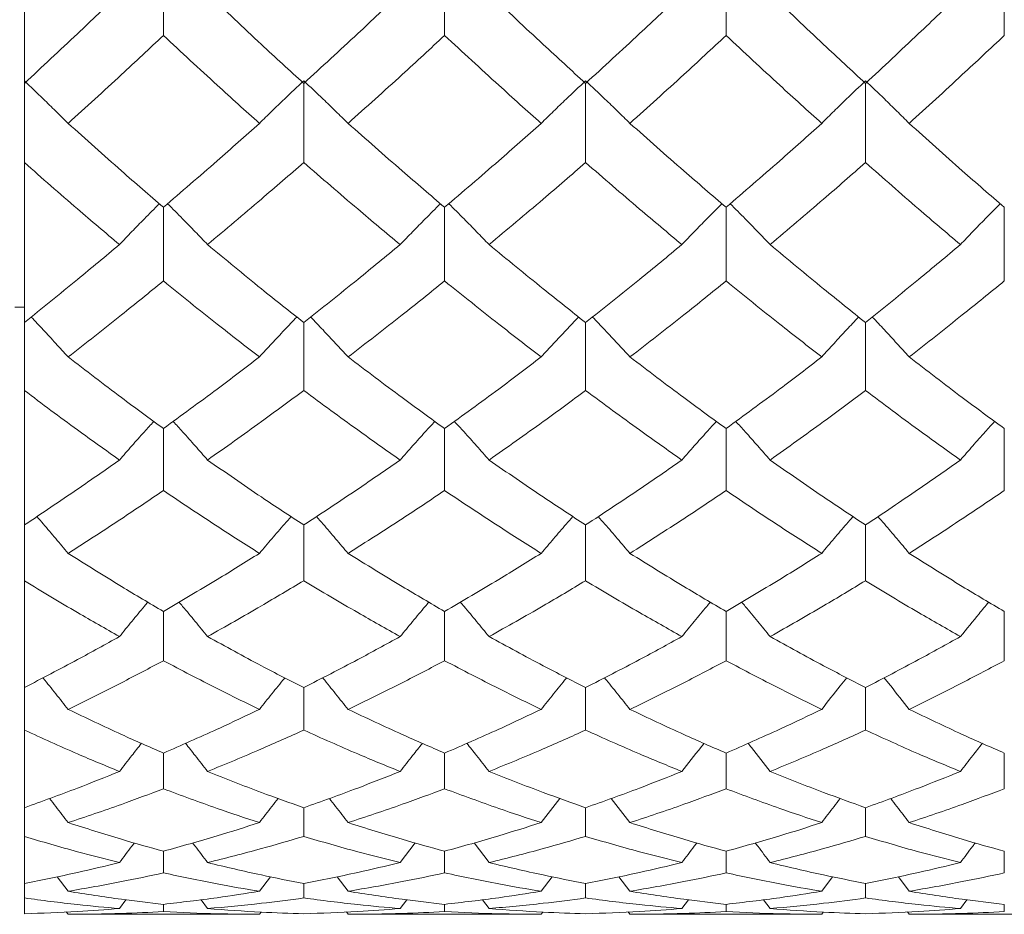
# Model space of a CAD drawing. Header units: inches. Extents: x 1 to 19.9, y 2.6 to 16.1.
# Tile 58 of 70: x 18.296 to 18.549, y 8.812 to 9.042. Entities that reach past the tile are written whole.
import ezdxf

# ---------------------------------------------------------------- set-up
doc = ezdxf.new("R2010")
doc.units = ezdxf.units.IN
doc.header["$MEASUREMENT"] = 0

msp = doc.modelspace()

# ---------------------------------------------------------------- linework, layer by layer
at = {"color": 7, "linetype": 'Continuous', "lineweight": 15}
for p, q in [((18.29716, 9.07266), (18.29716, 9.02562)), ((18.3329, 9.05893), (18.3329, 9.03794)), ((18.40513, 9.05893), (18.40513, 9.03794)), ((18.47744, 9.05893), (18.47744, 9.03794)), ((18.54893, 9.05893), (18.54893, 9.03794)), ((18.29716, 9.02562), (18.29716, 9.00529)), ((18.36894, 9.02562), (18.36894, 9.00529)), ((18.44135, 9.02562), (18.44135, 9.00529)), ((18.51326, 9.02562), (18.51326, 9.00529)), ((18.29716, 9.00529), (18.29716, 8.96416)), ((18.3329, 8.99377), (18.3329, 8.97484)), ((18.40513, 8.99377), (18.40513, 8.97484)), ((18.47744, 8.99377), (18.47744, 8.97484)), ((18.54893, 8.99377), (18.54893, 8.97484)), ((18.29475, 8.96808), (18.29716, 8.96808)), ((18.29716, 8.96416), (18.29716, 8.9467)), ((18.36894, 8.96416), (18.36894, 8.9467)), ((18.44135, 8.96416), (18.44135, 8.9467)), ((18.51326, 8.96416), (18.51326, 8.9467)), ((18.29716, 8.9467), (18.29716, 8.91213)), ((18.3329, 8.93691), (18.3329, 8.92099)), ((18.40513, 8.93691), (18.40513, 8.92099)), ((18.47744, 8.93691), (18.47744, 8.92099)), ((18.54893, 8.93691), (18.54893, 8.92099)), ((18.29716, 8.91213), (18.29716, 8.89782)), ((18.36894, 8.91213), (18.36894, 8.89782)), ((18.44135, 8.91213), (18.44135, 8.89782)), ((18.51326, 8.91213), (18.51326, 8.89782)), ((18.29716, 8.89782), (18.29716, 8.87035)), ((18.3329, 8.88991), (18.3329, 8.87726)), ((18.40513, 8.88991), (18.40513, 8.87726)), ((18.47744, 8.88991), (18.47744, 8.87726)), ((18.54893, 8.87726), (18.54893, 8.88991)), ((18.29716, 8.87035), (18.29716, 8.85941)), ((18.36894, 8.87035), (18.36894, 8.85941)), ((18.44135, 8.87035), (18.44135, 8.85941)), ((18.51326, 8.85941), (18.51326, 8.87035)), ((18.29716, 8.85941), (18.29716, 8.83947)), ((18.3329, 8.85351), (18.3329, 8.84433)), ((18.40513, 8.85351), (18.40513, 8.84433)), ((18.47744, 8.84433), (18.47744, 8.85351)), ((18.54893, 8.85351), (18.54893, 8.84433)), ((18.43474, 8.84186), (18.42994, 8.83564)), ((18.44794, 8.84187), (18.45275, 8.83564)), ((18.29716, 8.83947), (18.29716, 8.83209)), ((18.36894, 8.83947), (18.36894, 8.83209)), ((18.44135, 8.83209), (18.44135, 8.83947)), ((18.51326, 8.83947), (18.51326, 8.83209)), ((18.29716, 8.83209), (18.29716, 8.82)), ((18.39757, 8.83041), (18.39371, 8.82536)), ((18.41269, 8.83043), (18.41655, 8.82536)), ((18.3329, 8.82829), (18.3329, 8.82272)), ((18.40513, 8.82272), (18.40513, 8.82829)), ((18.47744, 8.82829), (18.47744, 8.82272)), ((18.54893, 8.82829), (18.54893, 8.82272)), ((18.30839, 8.81799), (18.30561, 8.82175)), ((18.36036, 8.82172), (18.35755, 8.81799)), ((18.3775, 8.82175), (18.38033, 8.81799)), ((18.42994, 8.81799), (18.43275, 8.82173)), ((18.45275, 8.81799), (18.44993, 8.82175)), ((18.50201, 8.81799), (18.50478, 8.82172)), ((18.52448, 8.81799), (18.52171, 8.82175)), ((18.29716, 8.82), (18.29716, 8.81627)), ((18.36894, 8.81627), (18.36894, 8.82)), ((18.44135, 8.82), (18.44135, 8.81627)), ((18.51326, 8.82), (18.51326, 8.81627)), ((18.29716, 8.81627), (18.29716, 8.81222)), ((18.32326, 8.8158), (18.32159, 8.81355)), ((18.3329, 8.81277), (18.3329, 8.81463)), ((18.34254, 8.81583), (18.34423, 8.81355)), ((18.39371, 8.81355), (18.39539, 8.8158)), ((18.40513, 8.81463), (18.40513, 8.81277)), ((18.41655, 8.81355), (18.41486, 8.81583)), ((18.46609, 8.81355), (18.46775, 8.8158)), ((18.47744, 8.81463), (18.47744, 8.81277)), ((18.48877, 8.81355), (18.48709, 8.81583)), ((18.53765, 8.81355), (18.53931, 8.8158)), ((18.54893, 8.81463), (18.54893, 8.81277)), ((18.30839, 8.81207), (18.30794, 8.81268)), ((18.30839, 8.81207), (18.35755, 8.81207)), ((18.35755, 8.81207), (18.35797, 8.81264)), ((18.38033, 8.81207), (18.37989, 8.81268)), ((18.38033, 8.81207), (18.42994, 8.81207)), ((18.42994, 8.81207), (18.43036, 8.81264)), ((18.45275, 8.81207), (18.4523, 8.81268)), ((18.45275, 8.81207), (18.50201, 8.81207)), ((18.50201, 8.81207), (18.50243, 8.81264)), ((18.52448, 8.81207), (18.52404, 8.81268)), ((18.52448, 8.81207), (18.57354, 8.81207))]:
    msp.add_line(p, q, dxfattribs=at)
for points, knots in [([(18.29716, 9.02562), (18.30171, 9.02986), (18.30984, 9.03743), (18.318, 9.04523), (18.32159, 9.04866)], [0, 0, 0, 0, 0.559197, 1, 1, 1, 1]), ([(18.34423, 9.04866), (18.34883, 9.0443), (18.35706, 9.0365), (18.3653, 9.02895), (18.36894, 9.02562)], [0, 0, 0, 0, 0.559577, 1, 1, 1, 1]), ([(18.36894, 9.02562), (18.37356, 9.02986), (18.38181, 9.03742), (18.39008, 9.04523), (18.39371, 9.04866)], [0, 0, 0, 0, 0.559775, 1, 1, 1, 1]), ([(18.41655, 9.04866), (18.42119, 9.0443), (18.42945, 9.0365), (18.43772, 9.02895), (18.44135, 9.02562)], [0, 0, 0, 0, 0.560157, 1, 1, 1, 1]), ([(18.44135, 9.02562), (18.44597, 9.02986), (18.45423, 9.03742), (18.46246, 9.04523), (18.46609, 9.04866)], [0, 0, 0, 0, 0.560356, 1, 1, 1, 1]), ([(18.48877, 9.04866), (18.49335, 9.0443), (18.50153, 9.03651), (18.50968, 9.02894), (18.51326, 9.02562)], [0, 0, 0, 0, 0.560736, 1, 1, 1, 1]), ([(18.51326, 9.02562), (18.51781, 9.02986), (18.52593, 9.03743), (18.53407, 9.04523), (18.53765, 9.04866)], [0, 0, 0, 0, 0.559555, 1, 1, 1, 1]), ([(18.30839, 9.01535), (18.31295, 9.0195), (18.32111, 9.02691), (18.32929, 9.03457), (18.3329, 9.03794)], [0, 0, 0, 0, 0.559287, 1, 1, 1, 1]), ([(18.3329, 9.03794), (18.33749, 9.03366), (18.3457, 9.026), (18.35393, 9.01861), (18.35755, 9.01535)], [0, 0, 0, 0, 0.5594855, 1, 1, 1, 1]), ([(18.38033, 9.01535), (18.38496, 9.0195), (18.39323, 9.02691), (18.40149, 9.03457), (18.40513, 9.03794)], [0, 0, 0, 0, 0.559867, 1, 1, 1, 1]), ([(18.40513, 9.03794), (18.40977, 9.03365), (18.41804, 9.02601), (18.4263, 9.0186), (18.42994, 9.01535)], [0, 0, 0, 0, 0.560066, 1, 1, 1, 1]), ([(18.45275, 9.01535), (18.45736, 9.0195), (18.4656, 9.02691), (18.47383, 9.03457), (18.47744, 9.03794)], [0, 0, 0, 0, 0.560447, 1, 1, 1, 1]), ([(18.47744, 9.03794), (18.48204, 9.03365), (18.49024, 9.02601), (18.49842, 9.0186), (18.50201, 9.01535)], [0, 0, 0, 0, 0.560645, 1, 1, 1, 1]), ([(18.52448, 9.01535), (18.52903, 9.0195), (18.53717, 9.02692), (18.54533, 9.03457), (18.54893, 9.03794)], [0, 0, 0, 0, 0.559215, 1, 1, 1, 1]), ([(18.30839, 9.01535), (18.30733, 9.0164), (18.30523, 9.0185), (18.30149, 9.02215), (18.29879, 9.02473), (18.29716, 9.02628)], [0, 0, 0, 0, 0.2858, 0.571601, 1, 1, 1, 1]), ([(18.35755, 9.01535), (18.35861, 9.01639), (18.36074, 9.01849), (18.36452, 9.02214), (18.36727, 9.02472), (18.36894, 9.02628)], [0, 0, 0, 0, 0.28433, 0.56866, 1, 1, 1, 1]), ([(18.38033, 9.01535), (18.37927, 9.01639), (18.37714, 9.01848), (18.37336, 9.02213), (18.3706, 9.02472), (18.36894, 9.02628)], [0, 0, 0, 0, 0.284185, 0.56837, 1, 1, 1, 1]), ([(18.42994, 9.01535), (18.431, 9.01639), (18.43313, 9.01848), (18.43692, 9.02213), (18.43968, 9.02472), (18.44135, 9.02628)], [0, 0, 0, 0, 0.284098, 0.568196, 1, 1, 1, 1]), ([(18.45275, 9.01535), (18.45168, 9.01639), (18.44956, 9.01848), (18.44577, 9.02214), (18.44301, 9.02472), (18.44135, 9.02628)], [0, 0, 0, 0, 0.2842111, 0.5684222, 1, 1, 1, 1]), ([(18.50201, 9.01535), (18.50307, 9.0164), (18.50518, 9.0185), (18.50892, 9.02215), (18.51163, 9.02473), (18.51326, 9.02628)], [0, 0, 0, 0, 0.285509, 0.571018, 1, 1, 1, 1]), ([(18.52448, 9.01535), (18.52343, 9.0164), (18.52133, 9.0185), (18.5176, 9.02215), (18.51489, 9.02474), (18.51326, 9.02628)], [0, 0, 0, 0, 0.2858615, 0.5717236, 1, 1, 1, 1]), ([(18.30839, 9.01535), (18.31295, 9.01125), (18.32111, 9.00393), (18.32929, 8.99688), (18.3329, 8.99377)], [0, 0, 0, 0, 0.559287, 1, 1, 1, 1]), ([(18.3329, 8.99377), (18.33749, 8.99773), (18.3457, 9.0048), (18.35393, 9.01212), (18.35755, 9.01535)], [0, 0, 0, 0, 0.559485, 1, 1, 1, 1]), ([(18.38033, 9.01535), (18.38496, 9.01125), (18.39323, 9.00393), (18.40149, 8.99688), (18.40513, 8.99377)], [0, 0, 0, 0, 0.559867, 1, 1, 1, 1]), ([(18.40513, 8.99377), (18.40977, 8.99773), (18.41804, 9.0048), (18.4263, 9.01213), (18.42994, 9.01535)], [0, 0, 0, 0, 0.560066, 1, 1, 1, 1]), ([(18.45275, 9.01535), (18.45736, 9.01125), (18.4656, 9.00394), (18.47383, 8.99688), (18.47744, 8.99377)], [0, 0, 0, 0, 0.560447, 1, 1, 1, 1]), ([(18.47744, 8.99377), (18.48204, 8.99773), (18.49024, 9.00479), (18.49842, 9.01213), (18.50201, 9.01535)], [0, 0, 0, 0, 0.560645, 1, 1, 1, 1]), ([(18.52448, 9.01535), (18.52903, 9.01125), (18.53717, 9.00393), (18.54533, 8.99688), (18.54893, 8.99377)], [0, 0, 0, 0, 0.559215, 1, 1, 1, 1]), ([(18.29716, 9.00529), (18.30171, 9.00128), (18.30984, 8.99412), (18.318, 8.98723), (18.32159, 8.98419)], [0, 0, 0, 0, 0.559197, 1, 1, 1, 1]), ([(18.34423, 8.98419), (18.34883, 8.98806), (18.35706, 8.99497), (18.3653, 9.00213), (18.36894, 9.00529)], [0, 0, 0, 0, 0.559577, 1, 1, 1, 1]), ([(18.36894, 9.00529), (18.37356, 9.00128), (18.38181, 8.99412), (18.39008, 8.98722), (18.39371, 8.98419)], [0, 0, 0, 0, 0.559775, 1, 1, 1, 1]), ([(18.41655, 8.98419), (18.42119, 8.98806), (18.42945, 8.99496), (18.43772, 9.00213), (18.44135, 9.00529)], [0, 0, 0, 0, 0.560157, 1, 1, 1, 1]), ([(18.44135, 9.00529), (18.44597, 9.00128), (18.45423, 8.99412), (18.46246, 8.98722), (18.46609, 8.98419)], [0, 0, 0, 0, 0.560356, 1, 1, 1, 1]), ([(18.48877, 8.98419), (18.49335, 8.98806), (18.50153, 8.99496), (18.50968, 9.00214), (18.51326, 9.00529)], [0, 0, 0, 0, 0.560736, 1, 1, 1, 1]), ([(18.51326, 9.00529), (18.51781, 9.00128), (18.52593, 8.99412), (18.53407, 8.98723), (18.53765, 8.98419)], [0, 0, 0, 0, 0.559555, 1, 1, 1, 1]), ([(18.32159, 8.98419), (18.32265, 8.9853), (18.32476, 8.98752), (18.32817, 8.99102), (18.33055, 8.9934), (18.33184, 8.99469)], [0, 0, 0, 0, 0.3140841, 0.6281683, 1, 1, 1, 1]), ([(18.34423, 8.98419), (18.34317, 8.9853), (18.34105, 8.98751), (18.33763, 8.99101), (18.33525, 8.99339), (18.33395, 8.99469)], [0, 0, 0, 0, 0.3137476, 0.6274952, 1, 1, 1, 1]), ([(18.39371, 8.98419), (18.39478, 8.98529), (18.39691, 8.9875), (18.40035, 8.99101), (18.40276, 8.99339), (18.40407, 8.99469)], [0, 0, 0, 0, 0.312928, 0.625855, 1, 1, 1, 1]), ([(18.41655, 8.98419), (18.41549, 8.98529), (18.41336, 8.9875), (18.40992, 8.99101), (18.40751, 8.99339), (18.4062, 8.99469)], [0, 0, 0, 0, 0.312867, 0.625733, 1, 1, 1, 1]), ([(18.46609, 8.98419), (18.46715, 8.9853), (18.46927, 8.98751), (18.47269, 8.99101), (18.47508, 8.99339), (18.47638, 8.99469)], [0, 0, 0, 0, 0.313578, 0.627156, 1, 1, 1, 1]), ([(18.48877, 8.98419), (18.48771, 8.9853), (18.48559, 8.98751), (18.48218, 8.99102), (18.47979, 8.9934), (18.4785, 8.99469)], [0, 0, 0, 0, 0.3137926, 0.6275854, 1, 1, 1, 1]), ([(18.53765, 8.98419), (18.53871, 8.9853), (18.54082, 8.98752), (18.54422, 8.99102), (18.54659, 8.9934), (18.54788, 8.99469)], [0, 0, 0, 0, 0.314355, 0.628711, 1, 1, 1, 1]), ([(18.29716, 8.96416), (18.30171, 8.96783), (18.30984, 8.97438), (18.318, 8.98119), (18.32159, 8.98419)], [0, 0, 0, 0, 0.559197, 1, 1, 1, 1]), ([(18.34423, 8.98419), (18.34883, 8.98038), (18.35706, 8.97357), (18.3653, 8.96704), (18.36894, 8.96416)], [0, 0, 0, 0, 0.559577, 1, 1, 1, 1]), ([(18.36894, 8.96416), (18.37356, 8.96783), (18.38181, 8.97437), (18.39008, 8.98119), (18.39371, 8.98419)], [0, 0, 0, 0, 0.559775, 1, 1, 1, 1]), ([(18.41655, 8.98419), (18.42119, 8.98038), (18.42945, 8.97357), (18.43772, 8.96704), (18.44135, 8.96416)], [0, 0, 0, 0, 0.560157, 1, 1, 1, 1]), ([(18.44135, 8.96416), (18.44597, 8.96783), (18.45423, 8.97437), (18.46246, 8.98119), (18.46609, 8.98419)], [0, 0, 0, 0, 0.560356, 1, 1, 1, 1]), ([(18.48877, 8.98419), (18.49335, 8.98038), (18.50153, 8.97358), (18.50968, 8.96703), (18.51326, 8.96416)], [0, 0, 0, 0, 0.560736, 1, 1, 1, 1]), ([(18.51326, 8.96416), (18.51781, 8.96783), (18.52593, 8.97438), (18.53407, 8.98119), (18.53765, 8.98419)], [0, 0, 0, 0, 0.559555, 1, 1, 1, 1]), ([(18.30839, 8.95531), (18.31295, 8.95888), (18.32111, 8.96526), (18.32929, 8.97191), (18.3329, 8.97484)], [0, 0, 0, 0, 0.559287, 1, 1, 1, 1]), ([(18.3329, 8.97484), (18.33749, 8.97112), (18.3457, 8.96447), (18.35393, 8.95811), (18.35755, 8.95531)], [0, 0, 0, 0, 0.559485, 1, 1, 1, 1]), ([(18.38033, 8.95531), (18.38496, 8.95888), (18.39323, 8.96526), (18.40149, 8.97191), (18.40513, 8.97484)], [0, 0, 0, 0, 0.559867, 1, 1, 1, 1]), ([(18.40513, 8.97484), (18.40977, 8.97112), (18.41804, 8.96448), (18.4263, 8.95811), (18.42994, 8.95531)], [0, 0, 0, 0, 0.560066, 1, 1, 1, 1]), ([(18.45275, 8.95531), (18.45736, 8.95888), (18.4656, 8.96525), (18.47383, 8.97191), (18.47744, 8.97484)], [0, 0, 0, 0, 0.560447, 1, 1, 1, 1]), ([(18.47744, 8.97484), (18.48204, 8.97112), (18.49024, 8.96448), (18.49842, 8.95811), (18.50201, 8.95531)], [0, 0, 0, 0, 0.560645, 1, 1, 1, 1]), ([(18.52448, 8.95531), (18.52903, 8.95888), (18.53717, 8.96526), (18.54533, 8.97191), (18.54893, 8.97484)], [0, 0, 0, 0, 0.559215, 1, 1, 1, 1]), ([(18.30839, 8.95531), (18.30733, 8.95648), (18.30522, 8.95881), (18.30207, 8.96224), (18.29995, 8.96448), (18.29891, 8.96558)], [0, 0, 0, 0, 0.3380369, 0.6760739, 1, 1, 1, 1]), ([(18.35755, 8.95531), (18.35861, 8.95647), (18.36074, 8.95879), (18.36393, 8.96222), (18.36609, 8.96447), (18.36715, 8.96558)], [0, 0, 0, 0, 0.336377, 0.672754, 1, 1, 1, 1]), ([(18.38033, 8.95531), (18.37927, 8.95647), (18.37714, 8.95879), (18.37394, 8.96222), (18.37178, 8.96447), (18.37072, 8.96558)], [0, 0, 0, 0, 0.336123, 0.672246, 1, 1, 1, 1]), ([(18.42994, 8.95531), (18.431, 8.95647), (18.43313, 8.95879), (18.43634, 8.96222), (18.4385, 8.96447), (18.43957, 8.96558)], [0, 0, 0, 0, 0.336105, 0.672211, 1, 1, 1, 1]), ([(18.45275, 8.95531), (18.45168, 8.95647), (18.44956, 8.95879), (18.44636, 8.96222), (18.4442, 8.96447), (18.44313, 8.96558)], [0, 0, 0, 0, 0.336144, 0.672288, 1, 1, 1, 1]), ([(18.50201, 8.95531), (18.50307, 8.95648), (18.50518, 8.95881), (18.50834, 8.96223), (18.51046, 8.96448), (18.51151, 8.96558)], [0, 0, 0, 0, 0.33777, 0.675539, 1, 1, 1, 1]), ([(18.52448, 8.95531), (18.52343, 8.95648), (18.52133, 8.95881), (18.51818, 8.96224), (18.51606, 8.96449), (18.51502, 8.96558)], [0, 0, 0, 0, 0.3380892, 0.6761792, 1, 1, 1, 1]), ([(18.30839, 8.95531), (18.31295, 8.9518), (18.32111, 8.94553), (18.32929, 8.93955), (18.3329, 8.93691)], [0, 0, 0, 0, 0.559287, 1, 1, 1, 1]), ([(18.3329, 8.93691), (18.33749, 8.94027), (18.3457, 8.94627), (18.35393, 8.95255), (18.35755, 8.95531)], [0, 0, 0, 0, 0.559485, 1, 1, 1, 1]), ([(18.38033, 8.95531), (18.38496, 8.9518), (18.39323, 8.94553), (18.40149, 8.93955), (18.40513, 8.93691)], [0, 0, 0, 0, 0.559867, 1, 1, 1, 1]), ([(18.40513, 8.93691), (18.40977, 8.94027), (18.41804, 8.94627), (18.4263, 8.95255), (18.42994, 8.95531)], [0, 0, 0, 0, 0.560066, 1, 1, 1, 1]), ([(18.45275, 8.95531), (18.45736, 8.9518), (18.4656, 8.94553), (18.47383, 8.93954), (18.47744, 8.93691)], [0, 0, 0, 0, 0.560447, 1, 1, 1, 1]), ([(18.47744, 8.93691), (18.48204, 8.94027), (18.49024, 8.94626), (18.49842, 8.95255), (18.50201, 8.95531)], [0, 0, 0, 0, 0.560645, 1, 1, 1, 1]), ([(18.52448, 8.95531), (18.52903, 8.9518), (18.53717, 8.94553), (18.54533, 8.93955), (18.54893, 8.93691)], [0, 0, 0, 0, 0.559215, 1, 1, 1, 1]), ([(18.29716, 8.9467), (18.30171, 8.94329), (18.30984, 8.93719), (18.318, 8.93139), (18.32159, 8.92883)], [0, 0, 0, 0, 0.559197, 1, 1, 1, 1]), ([(18.34423, 8.92883), (18.34883, 8.93209), (18.35706, 8.93791), (18.3653, 8.94401), (18.36894, 8.9467)], [0, 0, 0, 0, 0.559577, 1, 1, 1, 1]), ([(18.36894, 8.9467), (18.37356, 8.94329), (18.38181, 8.93719), (18.39008, 8.93138), (18.39371, 8.92883)], [0, 0, 0, 0, 0.559775, 1, 1, 1, 1]), ([(18.41655, 8.92883), (18.42119, 8.93209), (18.42945, 8.93791), (18.43772, 8.94401), (18.44135, 8.9467)], [0, 0, 0, 0, 0.560157, 1, 1, 1, 1]), ([(18.44135, 8.9467), (18.44597, 8.94329), (18.45423, 8.93719), (18.46246, 8.93138), (18.46609, 8.92883)], [0, 0, 0, 0, 0.560356, 1, 1, 1, 1]), ([(18.48877, 8.92883), (18.49335, 8.93209), (18.50153, 8.9379), (18.50968, 8.94402), (18.51326, 8.9467)], [0, 0, 0, 0, 0.560736, 1, 1, 1, 1]), ([(18.51326, 8.9467), (18.51781, 8.94329), (18.52593, 8.93719), (18.53407, 8.93139), (18.53765, 8.92883)], [0, 0, 0, 0, 0.559555, 1, 1, 1, 1]), ([(18.32159, 8.92883), (18.32265, 8.93004), (18.32476, 8.93247), (18.3277, 8.93578), (18.32959, 8.93786), (18.3304, 8.93875)], [0, 0, 0, 0, 0.364622, 0.729243, 1, 1, 1, 1]), ([(18.34423, 8.92883), (18.34317, 8.93004), (18.34105, 8.93247), (18.33811, 8.93578), (18.33621, 8.93786), (18.33539, 8.93875)], [0, 0, 0, 0, 0.364133, 0.728266, 1, 1, 1, 1]), ([(18.39371, 8.92883), (18.39478, 8.93004), (18.39691, 8.93246), (18.39987, 8.93577), (18.40179, 8.93785), (18.40261, 8.93875)], [0, 0, 0, 0, 0.363283, 0.726566, 1, 1, 1, 1]), ([(18.41655, 8.92883), (18.41549, 8.93004), (18.41336, 8.93246), (18.4104, 8.93577), (18.40847, 8.93785), (18.40765, 8.93875)], [0, 0, 0, 0, 0.363108, 0.726215, 1, 1, 1, 1]), ([(18.46609, 8.92883), (18.46715, 8.93004), (18.46927, 8.93246), (18.47222, 8.93577), (18.47412, 8.93786), (18.47494, 8.93875)], [0, 0, 0, 0, 0.364034, 0.728068, 1, 1, 1, 1]), ([(18.48877, 8.92883), (18.48771, 8.93004), (18.48559, 8.93247), (18.48265, 8.93578), (18.48075, 8.93786), (18.47994, 8.93875)], [0, 0, 0, 0, 0.364172, 0.728343, 1, 1, 1, 1]), ([(18.53765, 8.92883), (18.53871, 8.93004), (18.54082, 8.93248), (18.54374, 8.93578), (18.54564, 8.93786), (18.54644, 8.93875)], [0, 0, 0, 0, 0.364935, 0.729871, 1, 1, 1, 1]), ([(18.29716, 8.91213), (18.30171, 8.91517), (18.30984, 8.9206), (18.318, 8.92631), (18.32159, 8.92883)], [0, 0, 0, 0, 0.559197, 1, 1, 1, 1]), ([(18.34423, 8.92883), (18.34883, 8.92563), (18.35706, 8.91992), (18.3653, 8.91451), (18.36894, 8.91213)], [0, 0, 0, 0, 0.559577, 1, 1, 1, 1]), ([(18.36894, 8.91213), (18.37356, 8.91517), (18.38181, 8.92059), (18.39008, 8.92631), (18.39371, 8.92883)], [0, 0, 0, 0, 0.559775, 1, 1, 1, 1]), ([(18.41655, 8.92883), (18.42119, 8.92563), (18.42945, 8.91992), (18.43772, 8.91451), (18.44135, 8.91213)], [0, 0, 0, 0, 0.560157, 1, 1, 1, 1]), ([(18.44135, 8.91213), (18.44597, 8.91517), (18.45423, 8.92059), (18.46246, 8.92631), (18.46609, 8.92883)], [0, 0, 0, 0, 0.560356, 1, 1, 1, 1]), ([(18.48877, 8.92883), (18.49335, 8.92563), (18.50153, 8.91993), (18.50968, 8.91451), (18.51326, 8.91213)], [0, 0, 0, 0, 0.560736, 1, 1, 1, 1]), ([(18.51326, 8.91213), (18.51781, 8.91517), (18.52593, 8.92059), (18.53407, 8.92631), (18.53765, 8.92883)], [0, 0, 0, 0, 0.559555, 1, 1, 1, 1]), ([(18.30839, 8.90484), (18.31295, 8.90778), (18.32111, 8.91302), (18.32929, 8.91856), (18.3329, 8.92099)], [0, 0, 0, 0, 0.559287, 1, 1, 1, 1]), ([(18.3329, 8.92099), (18.33749, 8.9179), (18.3457, 8.91237), (18.35393, 8.90715), (18.35755, 8.90484)], [0, 0, 0, 0, 0.559485, 1, 1, 1, 1]), ([(18.38033, 8.90484), (18.38496, 8.90778), (18.39323, 8.91302), (18.40149, 8.91856), (18.40513, 8.92099)], [0, 0, 0, 0, 0.559867, 1, 1, 1, 1]), ([(18.40513, 8.92099), (18.40977, 8.9179), (18.41804, 8.91237), (18.4263, 8.90714), (18.42994, 8.90484)], [0, 0, 0, 0, 0.560066, 1, 1, 1, 1]), ([(18.45275, 8.90484), (18.45736, 8.90778), (18.4656, 8.91302), (18.47383, 8.91856), (18.47744, 8.92099)], [0, 0, 0, 0, 0.560447, 1, 1, 1, 1]), ([(18.47744, 8.92099), (18.48204, 8.9179), (18.49024, 8.91237), (18.49842, 8.90714), (18.50201, 8.90484)], [0, 0, 0, 0, 0.560645, 1, 1, 1, 1]), ([(18.52448, 8.90484), (18.52903, 8.90778), (18.53717, 8.91302), (18.54533, 8.91856), (18.54893, 8.92099)], [0, 0, 0, 0, 0.559215, 1, 1, 1, 1]), ([(18.30839, 8.90484), (18.30733, 8.90611), (18.30522, 8.90863), (18.30255, 8.91178), (18.30092, 8.91366), (18.30037, 8.91429)], [0, 0, 0, 0, 0.398587, 0.797173, 1, 1, 1, 1]), ([(18.35755, 8.90484), (18.35861, 8.9061), (18.36074, 8.90862), (18.36344, 8.91177), (18.3651, 8.91364), (18.36567, 8.91429)], [0, 0, 0, 0, 0.396783, 0.793565, 1, 1, 1, 1]), ([(18.38033, 8.90484), (18.37927, 8.9061), (18.37714, 8.90861), (18.37443, 8.91176), (18.37277, 8.91365), (18.37219, 8.91429)], [0, 0, 0, 0, 0.396335, 0.79267, 1, 1, 1, 1]), ([(18.42994, 8.90484), (18.43101, 8.9061), (18.43313, 8.90861), (18.43585, 8.91176), (18.43751, 8.91364), (18.43808, 8.91429)], [0, 0, 0, 0, 0.396459, 0.792918, 1, 1, 1, 1]), ([(18.45275, 8.90484), (18.45168, 8.9061), (18.44956, 8.90861), (18.44685, 8.91177), (18.44518, 8.91365), (18.44461, 8.91429)], [0, 0, 0, 0, 0.396355, 0.792711, 1, 1, 1, 1]), ([(18.50201, 8.90484), (18.50307, 8.90611), (18.50518, 8.90863), (18.50785, 8.91178), (18.50949, 8.91365), (18.51004, 8.91429)], [0, 0, 0, 0, 0.398409, 0.796819, 1, 1, 1, 1]), ([(18.52448, 8.90484), (18.52343, 8.90611), (18.52133, 8.90864), (18.51866, 8.91179), (18.51703, 8.91366), (18.51647, 8.91429)], [0, 0, 0, 0, 0.398645, 0.797291, 1, 1, 1, 1]), ([(18.30839, 8.90484), (18.31295, 8.90198), (18.32111, 8.89685), (18.32929, 8.89203), (18.3329, 8.88991)], [0, 0, 0, 0, 0.559287, 1, 1, 1, 1]), ([(18.3329, 8.88991), (18.33749, 8.89262), (18.3457, 8.89745), (18.35393, 8.90258), (18.35755, 8.90484)], [0, 0, 0, 0, 0.559485, 1, 1, 1, 1]), ([(18.38033, 8.90484), (18.38496, 8.90197), (18.39323, 8.89685), (18.40149, 8.89203), (18.40513, 8.88991)], [0, 0, 0, 0, 0.559867, 1, 1, 1, 1]), ([(18.40513, 8.88991), (18.40977, 8.89262), (18.41804, 8.89745), (18.4263, 8.90258), (18.42994, 8.90484)], [0, 0, 0, 0, 0.560066, 1, 1, 1, 1]), ([(18.45275, 8.90484), (18.45736, 8.90197), (18.4656, 8.89685), (18.47383, 8.89203), (18.47744, 8.88991)], [0, 0, 0, 0, 0.560447, 1, 1, 1, 1]), ([(18.47744, 8.88991), (18.48204, 8.89262), (18.49024, 8.89744), (18.49842, 8.90259), (18.50201, 8.90484)], [0, 0, 0, 0, 0.560645, 1, 1, 1, 1]), ([(18.52448, 8.90484), (18.52903, 8.90198), (18.53717, 8.89685), (18.54533, 8.89203), (18.54893, 8.88991)], [0, 0, 0, 0, 0.559215, 1, 1, 1, 1]), ([(18.29716, 8.89782), (18.30171, 8.89505), (18.30984, 8.89011), (18.318, 8.88549), (18.32159, 8.88345)], [0, 0, 0, 0, 0.559197, 1, 1, 1, 1]), ([(18.34423, 8.88345), (18.34883, 8.88605), (18.35706, 8.89069), (18.3653, 8.89564), (18.36894, 8.89782)], [0, 0, 0, 0, 0.559577, 1, 1, 1, 1]), ([(18.36894, 8.89782), (18.37356, 8.89505), (18.38181, 8.89012), (18.39008, 8.88549), (18.39371, 8.88345)], [0, 0, 0, 0, 0.559775, 1, 1, 1, 1]), ([(18.41655, 8.88345), (18.42119, 8.88605), (18.42945, 8.89069), (18.43772, 8.89564), (18.44135, 8.89782)], [0, 0, 0, 0, 0.560157, 1, 1, 1, 1]), ([(18.44135, 8.89782), (18.44597, 8.89505), (18.45423, 8.89012), (18.46246, 8.88549), (18.46609, 8.88345)], [0, 0, 0, 0, 0.5603557, 1, 1, 1, 1]), ([(18.48877, 8.88345), (18.49335, 8.88605), (18.50153, 8.89069), (18.50968, 8.89564), (18.51326, 8.89782)], [0, 0, 0, 0, 0.560736, 1, 1, 1, 1]), ([(18.51326, 8.89782), (18.51781, 8.89505), (18.52593, 8.89011), (18.53407, 8.88549), (18.53765, 8.88345)], [0, 0, 0, 0, 0.559555, 1, 1, 1, 1]), ([(18.32159, 8.88345), (18.32265, 8.88476), (18.32476, 8.88736), (18.3272, 8.89031), (18.32858, 8.89194), (18.32889, 8.8923)], [0, 0, 0, 0, 0.439182, 0.878364, 1, 1, 1, 1]), ([(18.34423, 8.88345), (18.34317, 8.88475), (18.34105, 8.88735), (18.33861, 8.8903), (18.33722, 8.89194), (18.33691, 8.8923)], [0, 0, 0, 0, 0.438369, 0.876737, 1, 1, 1, 1]), ([(18.39371, 8.88345), (18.39478, 8.88475), (18.39691, 8.88734), (18.39936, 8.89029), (18.40077, 8.89193), (18.40108, 8.89229)], [0, 0, 0, 0, 0.437569, 0.875137, 1, 1, 1, 1]), ([(18.41655, 8.88345), (18.41549, 8.88475), (18.41336, 8.88734), (18.4109, 8.89029), (18.40949, 8.89193), (18.40918, 8.8923)], [0, 0, 0, 0, 0.4371402, 0.8742804, 1, 1, 1, 1]), ([(18.46609, 8.88345), (18.46715, 8.88475), (18.46927, 8.88735), (18.47171, 8.8903), (18.47311, 8.89193), (18.47342, 8.89229)], [0, 0, 0, 0, 0.438459, 0.876918, 1, 1, 1, 1]), ([(18.48877, 8.88345), (18.48771, 8.88475), (18.48559, 8.88736), (18.48316, 8.89031), (18.48176, 8.89194), (18.48145, 8.8923)], [0, 0, 0, 0, 0.438414, 0.876828, 1, 1, 1, 1]), ([(18.54492, 8.8923), (18.54409, 8.89131), (18.54164, 8.88838), (18.53924, 8.88542), (18.53765, 8.88345)], [0, 0, 0, 0, 0.33846, 1, 1, 1, 1]), ([(18.29716, 8.87035), (18.30171, 8.87271), (18.30984, 8.87693), (18.318, 8.88146), (18.32159, 8.88345)], [0, 0, 0, 0, 0.559197, 1, 1, 1, 1]), ([(18.34423, 8.88345), (18.34883, 8.88092), (18.35706, 8.8764), (18.3653, 8.8722), (18.36894, 8.87035)], [0, 0, 0, 0, 0.5595768, 1, 1, 1, 1]), ([(18.36894, 8.87035), (18.37356, 8.87271), (18.38181, 8.87693), (18.39008, 8.88146), (18.39371, 8.88345)], [0, 0, 0, 0, 0.559775, 1, 1, 1, 1]), ([(18.41655, 8.88345), (18.42119, 8.88092), (18.42945, 8.8764), (18.43772, 8.8722), (18.44135, 8.87035)], [0, 0, 0, 0, 0.560157, 1, 1, 1, 1]), ([(18.44135, 8.87035), (18.44597, 8.87271), (18.45423, 8.87692), (18.46246, 8.88146), (18.46609, 8.88345)], [0, 0, 0, 0, 0.560356, 1, 1, 1, 1]), ([(18.48877, 8.88345), (18.49335, 8.88092), (18.50153, 8.8764), (18.50968, 8.8722), (18.51326, 8.87035)], [0, 0, 0, 0, 0.560736, 1, 1, 1, 1]), ([(18.51326, 8.87035), (18.51781, 8.87271), (18.52593, 8.87693), (18.53407, 8.88146), (18.53765, 8.88345)], [0, 0, 0, 0, 0.559555, 1, 1, 1, 1]), ([(18.30839, 8.86474), (18.31295, 8.86699), (18.32111, 8.87102), (18.32929, 8.87535), (18.3329, 8.87726)], [0, 0, 0, 0, 0.559287, 1, 1, 1, 1]), ([(18.3329, 8.87726), (18.33749, 8.87484), (18.3457, 8.87051), (18.35393, 8.86651), (18.35755, 8.86474)], [0, 0, 0, 0, 0.559485, 1, 1, 1, 1]), ([(18.38033, 8.86474), (18.38496, 8.86699), (18.39323, 8.87101), (18.40149, 8.87535), (18.40513, 8.87726)], [0, 0, 0, 0, 0.559867, 1, 1, 1, 1]), ([(18.40513, 8.87726), (18.40977, 8.87484), (18.41804, 8.87051), (18.4263, 8.86651), (18.42994, 8.86474)], [0, 0, 0, 0, 0.560066, 1, 1, 1, 1]), ([(18.45275, 8.86474), (18.45736, 8.86699), (18.4656, 8.87101), (18.47383, 8.87535), (18.47744, 8.87726)], [0, 0, 0, 0, 0.560447, 1, 1, 1, 1]), ([(18.47744, 8.87726), (18.48204, 8.87484), (18.49024, 8.87052), (18.49842, 8.8665), (18.50201, 8.86474)], [0, 0, 0, 0, 0.560645, 1, 1, 1, 1]), ([(18.52448, 8.86474), (18.52903, 8.86699), (18.53717, 8.87102), (18.54533, 8.87535), (18.54893, 8.87726)], [0, 0, 0, 0, 0.559215, 1, 1, 1, 1]), ([(18.30839, 8.86474), (18.30733, 8.86608), (18.30522, 8.86876), (18.30307, 8.87146), (18.30196, 8.87282), (18.30193, 8.87286)], [0, 0, 0, 0, 0.49335, 0.986699, 1, 1, 1, 1]), ([(18.35755, 8.86474), (18.35861, 8.86608), (18.36074, 8.86874), (18.36292, 8.87144), (18.36405, 8.8728), (18.36408, 8.87285)], [0, 0, 0, 0, 0.491483, 0.982966, 1, 1, 1, 1]), ([(18.38033, 8.86474), (18.37927, 8.86607), (18.37714, 8.86874), (18.37496, 8.87144), (18.37382, 8.87281), (18.37378, 8.87286)], [0, 0, 0, 0, 0.490586, 0.981173, 1, 1, 1, 1]), ([(18.42994, 8.86474), (18.43101, 8.86607), (18.43314, 8.86874), (18.43532, 8.87144), (18.43645, 8.8728), (18.43649, 8.87285)], [0, 0, 0, 0, 0.491066, 0.982132, 1, 1, 1, 1]), ([(18.45275, 8.86474), (18.45168, 8.86608), (18.44956, 8.86874), (18.44737, 8.87145), (18.44624, 8.87281), (18.4462, 8.87286)], [0, 0, 0, 0, 0.490618, 0.981236, 1, 1, 1, 1]), ([(18.50848, 8.87284), (18.50791, 8.87215), (18.50573, 8.86947), (18.5036, 8.86675), (18.50201, 8.86474)], [0, 0, 0, 0, 0.2586257, 1, 1, 1, 1]), ([(18.51803, 8.87286), (18.5186, 8.87216), (18.52078, 8.86947), (18.52291, 8.86675), (18.52448, 8.86474)], [0, 0, 0, 0, 0.260753, 1, 1, 1, 1]), ([(18.30839, 8.86474), (18.31295, 8.86256), (18.32111, 8.85866), (18.32929, 8.85509), (18.3329, 8.85351)], [0, 0, 0, 0, 0.559287, 1, 1, 1, 1]), ([(18.3329, 8.85351), (18.33749, 8.85552), (18.3457, 8.85911), (18.35393, 8.86302), (18.35755, 8.86474)], [0, 0, 0, 0, 0.559485, 1, 1, 1, 1]), ([(18.38033, 8.86474), (18.38496, 8.86256), (18.39323, 8.85866), (18.40149, 8.85509), (18.40513, 8.85351)], [0, 0, 0, 0, 0.5598669, 1, 1, 1, 1]), ([(18.40513, 8.85351), (18.40977, 8.85552), (18.41804, 8.85911), (18.4263, 8.86302), (18.42994, 8.86474)], [0, 0, 0, 0, 0.560066, 1, 1, 1, 1]), ([(18.45275, 8.86474), (18.45736, 8.86256), (18.4656, 8.85866), (18.47383, 8.85508), (18.47744, 8.85351)], [0, 0, 0, 0, 0.560447, 1, 1, 1, 1]), ([(18.47744, 8.85351), (18.48204, 8.85552), (18.49024, 8.85911), (18.49842, 8.86302), (18.50201, 8.86474)], [0, 0, 0, 0, 0.560645, 1, 1, 1, 1]), ([(18.52448, 8.86474), (18.52903, 8.86256), (18.53717, 8.85866), (18.54533, 8.85509), (18.54893, 8.85351)], [0, 0, 0, 0, 0.559215, 1, 1, 1, 1]), ([(18.29716, 8.85941), (18.30171, 8.85734), (18.30984, 8.85364), (18.318, 8.85027), (18.32159, 8.84878)], [0, 0, 0, 0, 0.559197, 1, 1, 1, 1]), ([(18.34423, 8.84878), (18.34883, 8.85068), (18.35706, 8.85407), (18.3653, 8.85778), (18.36894, 8.85941)], [0, 0, 0, 0, 0.559577, 1, 1, 1, 1]), ([(18.36894, 8.85941), (18.37356, 8.85734), (18.38181, 8.85364), (18.39008, 8.85027), (18.39371, 8.84878)], [0, 0, 0, 0, 0.559775, 1, 1, 1, 1]), ([(18.41655, 8.84878), (18.42119, 8.85068), (18.42945, 8.85406), (18.43772, 8.85778), (18.44135, 8.85941)], [0, 0, 0, 0, 0.560157, 1, 1, 1, 1]), ([(18.44135, 8.85941), (18.44597, 8.85734), (18.45423, 8.85364), (18.46246, 8.85027), (18.46609, 8.84878)], [0, 0, 0, 0, 0.560356, 1, 1, 1, 1]), ([(18.48877, 8.84878), (18.49335, 8.85068), (18.50153, 8.85406), (18.50968, 8.85778), (18.51326, 8.85941)], [0, 0, 0, 0, 0.560736, 1, 1, 1, 1]), ([(18.51326, 8.85941), (18.51781, 8.85734), (18.52593, 8.85364), (18.53407, 8.85027), (18.53765, 8.84878)], [0, 0, 0, 0, 0.559555, 1, 1, 1, 1]), ([(18.32159, 8.84878), (18.32265, 8.85015), (18.32452, 8.85257), (18.32642, 8.85497), (18.32724, 8.85602)], [0, 0, 0, 0, 0.565263, 1, 1, 1, 1]), ([(18.34423, 8.84878), (18.34317, 8.85015), (18.34129, 8.85257), (18.33939, 8.85498), (18.33855, 8.85603)], [0, 0, 0, 0, 0.563649, 1, 1, 1, 1]), ([(18.39371, 8.84878), (18.39478, 8.85015), (18.39667, 8.85257), (18.39858, 8.85497), (18.39942, 8.85601)], [0, 0, 0, 0, 0.563174, 1, 1, 1, 1]), ([(18.41655, 8.84878), (18.41549, 8.85015), (18.4136, 8.85257), (18.41168, 8.85497), (18.41084, 8.85603)], [0, 0, 0, 0, 0.562095, 1, 1, 1, 1]), ([(18.47176, 8.85601), (18.47149, 8.85566), (18.46957, 8.85327), (18.46769, 8.85085), (18.46609, 8.84878)], [0, 0, 0, 0, 0.145839, 1, 1, 1, 1]), ([(18.4831, 8.85603), (18.48338, 8.85567), (18.4853, 8.85328), (18.48717, 8.85085), (18.48877, 8.84878)], [0, 0, 0, 0, 0.148354, 1, 1, 1, 1]), ([(18.53765, 8.84878), (18.53871, 8.85015), (18.54057, 8.85257), (18.54246, 8.85497), (18.54329, 8.85602)], [0, 0, 0, 0, 0.5657484, 1, 1, 1, 1]), ([(18.29716, 8.83947), (18.30171, 8.84112), (18.30984, 8.84407), (18.318, 8.84734), (18.32159, 8.84878)], [0, 0, 0, 0, 0.559197, 1, 1, 1, 1]), ([(18.34423, 8.84878), (18.34883, 8.84696), (18.35706, 8.84369), (18.3653, 8.84076), (18.36894, 8.83947)], [0, 0, 0, 0, 0.559577, 1, 1, 1, 1]), ([(18.36894, 8.83947), (18.37356, 8.84112), (18.38181, 8.84407), (18.39008, 8.84734), (18.39371, 8.84878)], [0, 0, 0, 0, 0.559775, 1, 1, 1, 1]), ([(18.41655, 8.84878), (18.42119, 8.84696), (18.42945, 8.84369), (18.43772, 8.84076), (18.44135, 8.83947)], [0, 0, 0, 0, 0.560157, 1, 1, 1, 1]), ([(18.44135, 8.83947), (18.44597, 8.84112), (18.45423, 8.84406), (18.46246, 8.84734), (18.46609, 8.84878)], [0, 0, 0, 0, 0.560356, 1, 1, 1, 1]), ([(18.48877, 8.84878), (18.49335, 8.84695), (18.50153, 8.8437), (18.50968, 8.84076), (18.51326, 8.83947)], [0, 0, 0, 0, 0.560736, 1, 1, 1, 1]), ([(18.51326, 8.83947), (18.51781, 8.84112), (18.52593, 8.84407), (18.53407, 8.84734), (18.53765, 8.84878)], [0, 0, 0, 0, 0.559555, 1, 1, 1, 1]), ([(18.30839, 8.83564), (18.31295, 8.83717), (18.32111, 8.83991), (18.32929, 8.84298), (18.3329, 8.84433)], [0, 0, 0, 0, 0.559287, 1, 1, 1, 1]), ([(18.3329, 8.84433), (18.33749, 8.84262), (18.3457, 8.83956), (18.35393, 8.83684), (18.35755, 8.83564)], [0, 0, 0, 0, 0.559485, 1, 1, 1, 1]), ([(18.38033, 8.83564), (18.38496, 8.83717), (18.39323, 8.83991), (18.40149, 8.84298), (18.40513, 8.84433)], [0, 0, 0, 0, 0.559867, 1, 1, 1, 1]), ([(18.40513, 8.84433), (18.40977, 8.84262), (18.41804, 8.83956), (18.4263, 8.83684), (18.42994, 8.83564)], [0, 0, 0, 0, 0.560066, 1, 1, 1, 1]), ([(18.45275, 8.83564), (18.45736, 8.83717), (18.4656, 8.83991), (18.47383, 8.84298), (18.47744, 8.84433)], [0, 0, 0, 0, 0.560447, 1, 1, 1, 1]), ([(18.47744, 8.84433), (18.48204, 8.84262), (18.49024, 8.83956), (18.49842, 8.83684), (18.50201, 8.83564)], [0, 0, 0, 0, 0.560645, 1, 1, 1, 1]), ([(18.52448, 8.83564), (18.52903, 8.83717), (18.53717, 8.83991), (18.54533, 8.84298), (18.54893, 8.84433)], [0, 0, 0, 0, 0.559215, 1, 1, 1, 1]), ([(18.30839, 8.83564), (18.30733, 8.83703), (18.30576, 8.83912), (18.30417, 8.84119), (18.30364, 8.84187)], [0, 0, 0, 0, 0.6698664, 1, 1, 1, 1]), ([(18.35755, 8.83564), (18.35861, 8.83703), (18.3602, 8.83911), (18.36181, 8.84117), (18.36234, 8.84186)], [0, 0, 0, 0, 0.6683223, 1, 1, 1, 1]), ([(18.38033, 8.83564), (18.37927, 8.83703), (18.37768, 8.83911), (18.37606, 8.84118), (18.37552, 8.84187)], [0, 0, 0, 0, 0.666156, 1, 1, 1, 1]), ([(18.50201, 8.83564), (18.50306, 8.83703), (18.50463, 8.83911), (18.50623, 8.84117), (18.50675, 8.84185)], [0, 0, 0, 0, 0.670901, 1, 1, 1, 1]), ([(18.52448, 8.83564), (18.52343, 8.83704), (18.52187, 8.83912), (18.52027, 8.84119), (18.51975, 8.84187)], [0, 0, 0, 0, 0.670082, 1, 1, 1, 1]), ([(18.30839, 8.83564), (18.31295, 8.83418), (18.32111, 8.83156), (18.32929, 8.82929), (18.3329, 8.82829)], [0, 0, 0, 0, 0.559287, 1, 1, 1, 1]), ([(18.3329, 8.82829), (18.33749, 8.82957), (18.3457, 8.83186), (18.35393, 8.83448), (18.35755, 8.83564)], [0, 0, 0, 0, 0.559485, 1, 1, 1, 1]), ([(18.38033, 8.83564), (18.38496, 8.83417), (18.39323, 8.83156), (18.40149, 8.82929), (18.40513, 8.82829)], [0, 0, 0, 0, 0.559867, 1, 1, 1, 1]), ([(18.40513, 8.82829), (18.40977, 8.82957), (18.41804, 8.83186), (18.4263, 8.83448), (18.42994, 8.83564)], [0, 0, 0, 0, 0.560066, 1, 1, 1, 1]), ([(18.45275, 8.83564), (18.45736, 8.83417), (18.4656, 8.83156), (18.47383, 8.82929), (18.47744, 8.82829)], [0, 0, 0, 0, 0.560447, 1, 1, 1, 1]), ([(18.47744, 8.82829), (18.48204, 8.82957), (18.49024, 8.83185), (18.49842, 8.83448), (18.50201, 8.83564)], [0, 0, 0, 0, 0.560645, 1, 1, 1, 1]), ([(18.52448, 8.83564), (18.52903, 8.83418), (18.53717, 8.83156), (18.54533, 8.82929), (18.54893, 8.82829)], [0, 0, 0, 0, 0.559215, 1, 1, 1, 1]), ([(18.29716, 8.83209), (18.30171, 8.83074), (18.30984, 8.82833), (18.318, 8.82627), (18.32159, 8.82536)], [0, 0, 0, 0, 0.559197, 1, 1, 1, 1]), ([(18.34423, 8.82536), (18.34883, 8.82652), (18.35706, 8.8286), (18.3653, 8.83102), (18.36894, 8.83209)], [0, 0, 0, 0, 0.559577, 1, 1, 1, 1]), ([(18.36894, 8.83209), (18.37356, 8.83074), (18.38181, 8.82833), (18.39008, 8.82627), (18.39371, 8.82536)], [0, 0, 0, 0, 0.559775, 1, 1, 1, 1]), ([(18.41655, 8.82536), (18.42119, 8.82652), (18.42945, 8.8286), (18.43772, 8.83102), (18.44135, 8.83209)], [0, 0, 0, 0, 0.560157, 1, 1, 1, 1]), ([(18.44135, 8.83209), (18.44597, 8.83074), (18.45423, 8.82833), (18.46246, 8.82627), (18.46609, 8.82536)], [0, 0, 0, 0, 0.560356, 1, 1, 1, 1]), ([(18.48877, 8.82536), (18.49335, 8.82652), (18.50153, 8.8286), (18.50968, 8.83102), (18.51326, 8.83209)], [0, 0, 0, 0, 0.560736, 1, 1, 1, 1]), ([(18.51326, 8.83209), (18.51781, 8.83074), (18.52593, 8.82833), (18.53407, 8.82627), (18.53765, 8.82536)], [0, 0, 0, 0, 0.559555, 1, 1, 1, 1]), ([(18.32159, 8.82536), (18.32265, 8.82677), (18.32391, 8.82847), (18.32519, 8.83014), (18.3254, 8.83042)], [0, 0, 0, 0, 0.836465, 1, 1, 1, 1]), ([(18.34423, 8.82536), (18.34317, 8.82677), (18.3419, 8.82847), (18.34061, 8.83015), (18.3404, 8.83043)], [0, 0, 0, 0, 0.8321416, 1, 1, 1, 1]), ([(18.46609, 8.82536), (18.46715, 8.82677), (18.46841, 8.82846), (18.4697, 8.83014), (18.46991, 8.83041)], [0, 0, 0, 0, 0.834888, 1, 1, 1, 1]), ([(18.48877, 8.82536), (18.48771, 8.82677), (18.48645, 8.82847), (18.48516, 8.83015), (18.48494, 8.83044)], [0, 0, 0, 0, 0.832348, 1, 1, 1, 1]), ([(18.53765, 8.82536), (18.53871, 8.82678), (18.53996, 8.82847), (18.54124, 8.83014), (18.54145, 8.83042)], [0, 0, 0, 0, 0.837188, 1, 1, 1, 1]), ([(18.29716, 8.82), (18.30171, 8.82091), (18.30984, 8.82253), (18.318, 8.82449), (18.32159, 8.82536)], [0, 0, 0, 0, 0.559197, 1, 1, 1, 1]), ([(18.34423, 8.82536), (18.34883, 8.82427), (18.35706, 8.82231), (18.3653, 8.8207), (18.36894, 8.82)], [0, 0, 0, 0, 0.559577, 1, 1, 1, 1]), ([(18.36894, 8.82), (18.37356, 8.82091), (18.38181, 8.82253), (18.39008, 8.82449), (18.39371, 8.82536)], [0, 0, 0, 0, 0.559775, 1, 1, 1, 1]), ([(18.41655, 8.82536), (18.42119, 8.82427), (18.42945, 8.82231), (18.43772, 8.8207), (18.44135, 8.82)], [0, 0, 0, 0, 0.560157, 1, 1, 1, 1]), ([(18.44135, 8.82), (18.44597, 8.82091), (18.45423, 8.82253), (18.46246, 8.82449), (18.46609, 8.82536)], [0, 0, 0, 0, 0.560356, 1, 1, 1, 1]), ([(18.48877, 8.82536), (18.49335, 8.82427), (18.50153, 8.82232), (18.50968, 8.8207), (18.51326, 8.82)], [0, 0, 0, 0, 0.560736, 1, 1, 1, 1]), ([(18.51326, 8.82), (18.51781, 8.82091), (18.52593, 8.82253), (18.53407, 8.82449), (18.53765, 8.82536)], [0, 0, 0, 0, 0.559555, 1, 1, 1, 1]), ([(18.30839, 8.81799), (18.31295, 8.81878), (18.32111, 8.82019), (18.32929, 8.82195), (18.3329, 8.82272)], [0, 0, 0, 0, 0.559287, 1, 1, 1, 1]), ([(18.3329, 8.82272), (18.33749, 8.82175), (18.3457, 8.82), (18.35393, 8.8186), (18.35755, 8.81799)], [0, 0, 0, 0, 0.559485, 1, 1, 1, 1]), ([(18.38033, 8.81799), (18.38496, 8.81878), (18.39323, 8.82019), (18.40149, 8.82195), (18.40513, 8.82272)], [0, 0, 0, 0, 0.559867, 1, 1, 1, 1]), ([(18.40513, 8.82272), (18.40977, 8.82175), (18.41804, 8.82), (18.4263, 8.8186), (18.42994, 8.81799)], [0, 0, 0, 0, 0.560066, 1, 1, 1, 1]), ([(18.45275, 8.81799), (18.45736, 8.81878), (18.4656, 8.82019), (18.47383, 8.82195), (18.47744, 8.82272)], [0, 0, 0, 0, 0.560447, 1, 1, 1, 1]), ([(18.47744, 8.82272), (18.48204, 8.82174), (18.49024, 8.82), (18.49842, 8.8186), (18.50201, 8.81799)], [0, 0, 0, 0, 0.560645, 1, 1, 1, 1]), ([(18.52448, 8.81799), (18.52903, 8.81878), (18.53717, 8.82019), (18.54533, 8.82195), (18.54893, 8.82272)], [0, 0, 0, 0, 0.559215, 1, 1, 1, 1]), ([(18.29716, 8.81627), (18.30171, 8.81567), (18.30984, 8.8146), (18.318, 8.81387), (18.32159, 8.81355)], [0, 0, 0, 0, 0.559197, 1, 1, 1, 1]), ([(18.30839, 8.81799), (18.31295, 8.81727), (18.32111, 8.81599), (18.32929, 8.81505), (18.3329, 8.81463)], [0, 0, 0, 0, 0.559287, 1, 1, 1, 1]), ([(18.3329, 8.81463), (18.33749, 8.81517), (18.3457, 8.81612), (18.35393, 8.81742), (18.35755, 8.81799)], [0, 0, 0, 0, 0.559485, 1, 1, 1, 1]), ([(18.34423, 8.81355), (18.34883, 8.81397), (18.35706, 8.81471), (18.3653, 8.8158), (18.36894, 8.81627)], [0, 0, 0, 0, 0.559577, 1, 1, 1, 1]), ([(18.36894, 8.81627), (18.37356, 8.81567), (18.38181, 8.8146), (18.39008, 8.81387), (18.39371, 8.81355)], [0, 0, 0, 0, 0.559775, 1, 1, 1, 1]), ([(18.38033, 8.81799), (18.38496, 8.81727), (18.39323, 8.81599), (18.40149, 8.81505), (18.40513, 8.81463)], [0, 0, 0, 0, 0.559867, 1, 1, 1, 1]), ([(18.40513, 8.81463), (18.40977, 8.81517), (18.41804, 8.81612), (18.4263, 8.81742), (18.42994, 8.81799)], [0, 0, 0, 0, 0.560066, 1, 1, 1, 1]), ([(18.41655, 8.81355), (18.42119, 8.81397), (18.42945, 8.81471), (18.43772, 8.8158), (18.44135, 8.81627)], [0, 0, 0, 0, 0.560157, 1, 1, 1, 1]), ([(18.44135, 8.81627), (18.44597, 8.81567), (18.45423, 8.8146), (18.46246, 8.81387), (18.46609, 8.81355)], [0, 0, 0, 0, 0.560356, 1, 1, 1, 1]), ([(18.45275, 8.81799), (18.45736, 8.81727), (18.4656, 8.81599), (18.47383, 8.81505), (18.47744, 8.81463)], [0, 0, 0, 0, 0.560447, 1, 1, 1, 1]), ([(18.47744, 8.81463), (18.48204, 8.81517), (18.49024, 8.81612), (18.49842, 8.81742), (18.50201, 8.81799)], [0, 0, 0, 0, 0.560645, 1, 1, 1, 1]), ([(18.48877, 8.81355), (18.49335, 8.81397), (18.50153, 8.81471), (18.50968, 8.8158), (18.51326, 8.81627)], [0, 0, 0, 0, 0.560736, 1, 1, 1, 1]), ([(18.51326, 8.81627), (18.51781, 8.81567), (18.52593, 8.8146), (18.53407, 8.81387), (18.53765, 8.81355)], [0, 0, 0, 0, 0.559555, 1, 1, 1, 1]), ([(18.52448, 8.81799), (18.52903, 8.81727), (18.53717, 8.81599), (18.54533, 8.81505), (18.54893, 8.81463)], [0, 0, 0, 0, 0.559215, 1, 1, 1, 1]), ([(18.29716, 8.81222), (18.30171, 8.81238), (18.30984, 8.81266), (18.318, 8.81328), (18.32159, 8.81355)], [0, 0, 0, 0, 0.559197, 1, 1, 1, 1]), ([(18.34423, 8.81355), (18.34883, 8.81321), (18.35706, 8.8126), (18.3653, 8.81234), (18.36894, 8.81222)], [0, 0, 0, 0, 0.559577, 1, 1, 1, 1]), ([(18.36894, 8.81222), (18.37356, 8.81238), (18.38181, 8.81266), (18.39008, 8.81328), (18.39371, 8.81355)], [0, 0, 0, 0, 0.559775, 1, 1, 1, 1]), ([(18.41655, 8.81355), (18.42119, 8.81321), (18.42945, 8.8126), (18.43772, 8.81234), (18.44135, 8.81222)], [0, 0, 0, 0, 0.560157, 1, 1, 1, 1]), ([(18.44135, 8.81222), (18.44597, 8.81238), (18.45423, 8.81266), (18.46246, 8.81328), (18.46609, 8.81355)], [0, 0, 0, 0, 0.560356, 1, 1, 1, 1]), ([(18.48877, 8.81355), (18.49335, 8.81321), (18.50153, 8.8126), (18.50968, 8.81234), (18.51326, 8.81222)], [0, 0, 0, 0, 0.560736, 1, 1, 1, 1]), ([(18.51326, 8.81222), (18.51781, 8.81238), (18.52593, 8.81266), (18.53407, 8.81328), (18.53765, 8.81355)], [0, 0, 0, 0, 0.559555, 1, 1, 1, 1]), ([(18.30839, 8.81207), (18.31295, 8.81211), (18.32111, 8.81218), (18.32929, 8.81259), (18.3329, 8.81277)], [0, 0, 0, 0, 0.559287, 1, 1, 1, 1]), ([(18.3329, 8.81277), (18.33749, 8.81255), (18.3457, 8.81215), (18.35393, 8.8121), (18.35755, 8.81207)], [0, 0, 0, 0, 0.559485, 1, 1, 1, 1]), ([(18.38033, 8.81207), (18.38496, 8.81211), (18.39323, 8.81218), (18.40149, 8.81259), (18.40513, 8.81277)], [0, 0, 0, 0, 0.559867, 1, 1, 1, 1]), ([(18.40513, 8.81277), (18.40977, 8.81255), (18.41804, 8.81215), (18.4263, 8.8121), (18.42994, 8.81207)], [0, 0, 0, 0, 0.560066, 1, 1, 1, 1]), ([(18.45275, 8.81207), (18.45736, 8.81211), (18.4656, 8.81218), (18.47383, 8.81259), (18.47744, 8.81277)], [0, 0, 0, 0, 0.560447, 1, 1, 1, 1]), ([(18.47744, 8.81277), (18.48204, 8.81255), (18.49024, 8.81215), (18.49842, 8.8121), (18.50201, 8.81207)], [0, 0, 0, 0, 0.560645, 1, 1, 1, 1]), ([(18.52448, 8.81207), (18.52903, 8.81211), (18.53717, 8.81218), (18.54533, 8.81259), (18.54893, 8.81277)], [0, 0, 0, 0, 0.559215, 1, 1, 1, 1])]:
    msp.add_open_spline(points, degree=3, knots=knots, dxfattribs=at)

doc.saveas('drawing.dxf')
